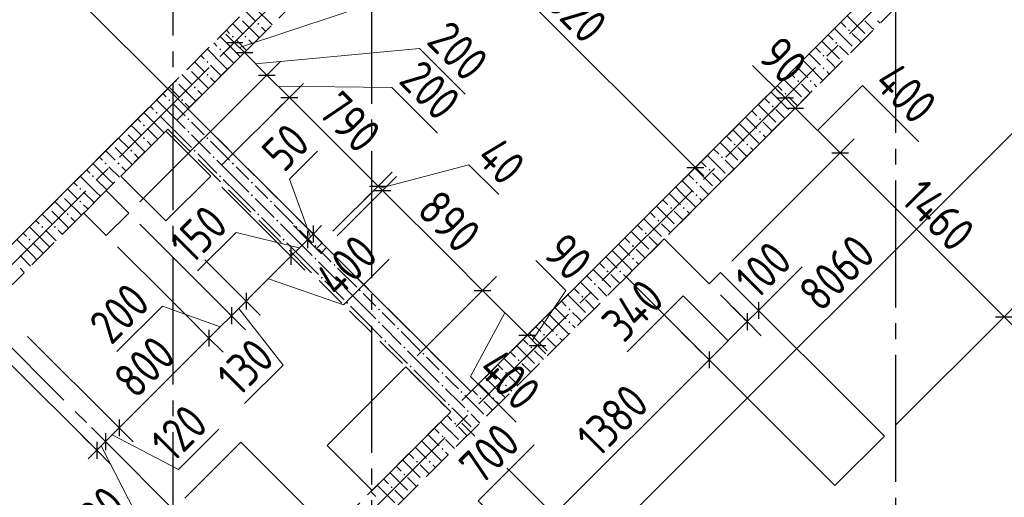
# Model space of a CAD drawing. Header units: millimetres. Extents: x 0 to 43617, y 0 to 59400.
# Tile 8 of 21: x 20859 to 27059, y 21109 to 24120. Entities that reach past the tile are written whole.
import ezdxf

# ---------------------------------------------------------------- set-up
doc = ezdxf.new("R2010")
doc.units = ezdxf.units.MM
doc.linetypes.add('______2', pattern=[270, 200, -70])
doc.linetypes.add('______5', pattern=[1100, 800, -100, 100, -100])
for name, color, linetype, lineweight in [('Standard', 7, 'Continuous', 25), ('Оси', 40, '______5', 18), ('Размерная выноска', 7, 'Continuous', 13)]:
    doc.layers.add(name, color=color, linetype=linetype, lineweight=lineweight)
doc.layers.add('ЖБ Перекрытие верхний уровень', color=7, linetype='Continuous', lineweight=25, true_color=0xe0e0ff)
doc.layers.add('ЖБ Стена верхний уровень', color=7, linetype='Continuous', lineweight=25, true_color=0x006e00)
doc.styles.add('GOST 2.304-81', font='txt')

msp = doc.modelspace()

# ---------------------------------------------------------------- hatches: boundary and pattern name
at = {"layer": 'ЖБ Стена верхний уровень', "linetype": 'Continuous', "lineweight": 18, "transparency": 33554687}
for points in [[(22354.4, 24093.1), (22360.9, 24099.6), (22367.4, 24093.1), (22360.9, 24086.6)], [(26074.5, 24053.1), (26081, 24059.6), (26087.5, 24053.1), (26081, 24046.6)], [(22194.5, 24013.1), (22201, 24019.6), (22207.5, 24013.1), (22201, 24006.6)], [(22274.5, 24013.1), (22281, 24019.6), (22287.5, 24013.1), (22281, 24006.6)], [(22114.5, 23933.1), (22121, 23939.6), (22127.4, 23933.1), (22121, 23926.6)], [(25994.5, 23973.1), (26001, 23979.6), (26007.5, 23973.1), (26001, 23966.6)], [(25914.5, 23893.1), (25921, 23899.6), (25927.4, 23893.1), (25921, 23886.6)], [(21923.7, 23816.9), (21927.4, 23813.1), (21921, 23806.6), (21917.2, 23810.4)], [(22034.5, 23853.1), (22040.9, 23859.6), (22047.4, 23853.1), (22040.9, 23846.6)], [(25914.5, 23813.1), (25921, 23819.6), (25927.4, 23813.1), (25921, 23806.6)], [(22034.5, 23773.1), (22040.9, 23779.6), (22047.4, 23773.1), (22040.9, 23766.6)], [(21843.7, 23736.9), (21847.4, 23733.1), (21840.9, 23726.6), (21837.2, 23730.4)], [(21954.4, 23693.1), (21960.9, 23699.6), (21967.4, 23693.1), (21960.9, 23686.6)], [(25754.4, 23733.1), (25760.9, 23739.6), (25767.4, 23733.1), (25760.9, 23726.6)], [(25834.5, 23733.1), (25840.9, 23739.6), (25847.4, 23733.1), (25840.9, 23726.6)], [(25674.5, 23653.1), (25681, 23659.6), (25687.5, 23653.1), (25681, 23646.6)], [(21794.5, 23613.1), (21801, 23619.6), (21807.5, 23613.1), (21801, 23606.6)], [(21874.5, 23613.1), (21881, 23619.6), (21887.5, 23613.1), (21881, 23606.6)], [(25594.5, 23573.1), (25601, 23579.6), (25607.5, 23573.1), (25601, 23566.6)], [(21714.5, 23533.1), (21721, 23539.6), (21727.4, 23533.1), (21721, 23526.6)], [(21914.5, 23493.1), (21921, 23499.6), (21927.4, 23493.1), (21921, 23486.6)], [(25514.5, 23493.1), (25521, 23499.6), (25527.4, 23493.1), (25521, 23486.6)], [(21634.5, 23453.1), (21640.9, 23459.6), (21647.4, 23453.1), (21640.9, 23446.6)], [(21523.7, 23416.9), (21527.4, 23413.1), (21521, 23406.6), (21517.2, 23410.4)], [(21634.5, 23373.1), (21640.9, 23379.6), (21647.4, 23373.1), (21640.9, 23366.6)], [(21914.5, 23413.1), (21921, 23419.6), (21927.4, 23413.1), (21921, 23406.6)], [(22034.5, 23373.1), (22040.9, 23379.6), (22047.4, 23373.1), (22040.9, 23366.6)], [(25514.5, 23413.1), (25521, 23419.6), (25527.4, 23413.1), (25521, 23406.6)], [(21443.7, 23336.9), (21447.4, 23333.1), (21440.9, 23326.6), (21437.2, 23330.4)], [(25354.4, 23333.1), (25360.9, 23339.6), (25367.4, 23333.1), (25360.9, 23326.6)], [(25434.5, 23333.1), (25440.9, 23339.6), (25447.4, 23333.1), (25440.9, 23326.6)], [(21554.4, 23293.1), (21560.9, 23299.6), (21567.4, 23293.1), (21560.9, 23286.6)], [(21954.4, 23293.1), (21960.9, 23299.6), (21967.4, 23293.1), (21960.9, 23286.6)], [(22074.5, 23253.1), (22081, 23259.6), (22087.5, 23253.1), (22081, 23246.6)], [(25274.5, 23253.1), (25281, 23259.6), (25287.5, 23253.1), (25281, 23246.6)], [(21394.5, 23213.1), (21401, 23219.6), (21407.5, 23213.1), (21401, 23206.6)], [(21474.5, 23213.1), (21481, 23219.6), (21487.5, 23213.1), (21481, 23206.6)], [(22194.5, 23213.1), (22201, 23219.6), (22207.5, 23213.1), (22201, 23206.6)], [(21314.5, 23133.1), (21321, 23139.6), (21327.4, 23133.1), (21321, 23126.6)], [(22114.5, 23133.1), (22121, 23139.6), (22127.4, 23133.1), (22121, 23126.6)], [(25194.5, 23173.1), (25201, 23179.6), (25207.5, 23173.1), (25201, 23166.6)], [(22314.5, 23093.1), (22321, 23099.6), (22327.4, 23093.1), (22321, 23086.6)], [(25114.5, 23093.1), (25121, 23099.6), (25127.4, 23093.1), (25121, 23086.6)], [(21123.7, 23016.9), (21127.4, 23013.1), (21121, 23006.6), (21117.2, 23010.4)], [(21234.5, 23053.1), (21240.9, 23059.6), (21247.4, 23053.1), (21240.9, 23046.6)], [(22314.5, 23013.1), (22321, 23019.6), (22327.4, 23013.1), (22321, 23006.6)], [(25114.5, 23013.1), (25121, 23019.6), (25127.4, 23013.1), (25121, 23006.6)], [(21234.5, 22973.1), (21240.9, 22979.6), (21247.4, 22973.1), (21240.9, 22966.6)], [(22434.5, 22973.1), (22440.9, 22979.6), (22447.4, 22973.1), (22440.9, 22966.6)], [(21043.7, 22936.9), (21047.4, 22933.1), (21040.9, 22926.6), (21037.2, 22930.4)], [(21154.4, 22893.1), (21160.9, 22899.6), (21167.4, 22893.1), (21160.9, 22886.6)], [(22354.4, 22893.1), (22360.9, 22899.6), (22367.4, 22893.1), (22360.9, 22886.6)], [(24954.4, 22933.1), (24960.9, 22939.6), (24967.4, 22933.1), (24960.9, 22926.6)], [(25034.5, 22933.1), (25040.9, 22939.6), (25047.4, 22933.1), (25040.9, 22926.6)], [(20994.5, 22813.1), (21001, 22819.6), (21007.5, 22813.1), (21001, 22806.6)], [(21074.5, 22813.1), (21081, 22819.6), (21087.5, 22813.1), (21081, 22806.6)], [(22474.5, 22853.1), (22481, 22859.6), (22487.5, 22853.1), (22481, 22846.6)], [(22594.5, 22813.1), (22601, 22819.6), (22607.5, 22813.1), (22601, 22806.6)], [(24874.5, 22853.1), (24881, 22859.6), (24887.5, 22853.1), (24881, 22846.6)], [(24794.5, 22773.1), (24801, 22779.6), (24807.5, 22773.1), (24801, 22766.6)], [(20914.5, 22733.1), (20921, 22739.6), (20927.4, 22733.1), (20921, 22726.6)], [(22514.5, 22733.1), (22521, 22739.6), (22527.4, 22733.1), (22521, 22726.6)], [(22714.5, 22693.1), (22721, 22699.6), (22727.4, 22693.1), (22721, 22686.6)], [(24714.5, 22693.1), (24721, 22699.6), (24727.4, 22693.1), (24721, 22686.6)], [(22714.5, 22613.1), (22721, 22619.6), (22727.4, 22613.1), (22721, 22606.6)], [(22834.5, 22573.1), (22840.9, 22579.6), (22847.4, 22573.1), (22840.9, 22566.6)], [(24714.5, 22613.1), (24721, 22619.6), (24727.4, 22613.1), (24721, 22606.6)], [(24554.4, 22533.1), (24560.9, 22539.6), (24567.4, 22533.1), (24560.9, 22526.6)], [(24634.5, 22533.1), (24640.9, 22539.6), (24647.4, 22533.1), (24640.9, 22526.6)], [(22754.4, 22493.1), (22760.9, 22499.6), (22767.4, 22493.1), (22760.9, 22486.6)], [(22874.5, 22453.1), (22881, 22459.6), (22887.5, 22453.1), (22881, 22446.6)], [(24474.5, 22453.1), (24481, 22459.6), (24487.5, 22453.1), (24481, 22446.6)], [(22994.5, 22413.1), (23001, 22419.6), (23007.5, 22413.1), (23001, 22406.6)], [(22914.5, 22333.1), (22921, 22339.6), (22927.4, 22333.1), (22921, 22326.6)], [(24394.5, 22373.1), (24401, 22379.6), (24407.5, 22373.1), (24401, 22366.6)], [(23114.5, 22293.1), (23121, 22299.6), (23127.4, 22293.1), (23121, 22286.6)], [(24314.5, 22293.1), (24321, 22299.6), (24327.4, 22293.1), (24321, 22286.6)], [(23114.5, 22213.1), (23121, 22219.6), (23127.4, 22213.1), (23121, 22206.6)], [(24314.5, 22213.1), (24321, 22219.6), (24327.4, 22213.1), (24321, 22206.6)], [(23234.5, 22173.1), (23240.9, 22179.6), (23247.4, 22173.1), (23240.9, 22166.6)], [(24154.4, 22133.1), (24160.9, 22139.6), (24167.4, 22133.1), (24160.9, 22126.6)], [(24234.5, 22133.1), (24240.9, 22139.6), (24247.4, 22133.1), (24240.9, 22126.6)], [(23154.4, 22093.1), (23160.9, 22099.6), (23167.4, 22093.1), (23160.9, 22086.6)], [(23274.5, 22053.1), (23281, 22059.6), (23287.5, 22053.1), (23281, 22046.6)], [(23394.5, 22013.1), (23401, 22019.6), (23407.5, 22013.1), (23401, 22006.6)], [(24074.5, 22053.1), (24081, 22059.6), (24087.5, 22053.1), (24081, 22046.6)], [(23994.5, 21973.1), (24001, 21979.6), (24007.5, 21973.1), (24001, 21966.6)], [(23314.5, 21933.1), (23321, 21939.6), (23327.4, 21933.1), (23321, 21926.6)], [(23514.5, 21893.1), (23521, 21899.6), (23527.4, 21893.1), (23521, 21886.6)], [(23914.5, 21893.1), (23921, 21899.6), (23927.4, 21893.1), (23921, 21886.6)], [(23514.5, 21813.1), (23521, 21819.6), (23527.4, 21813.1), (23521, 21806.6)], [(23634.5, 21773.1), (23640.9, 21779.6), (23647.4, 21773.1), (23640.9, 21766.6)], [(23914.5, 21813.1), (23921, 21819.6), (23927.4, 21813.1), (23921, 21806.6)], [(23754.4, 21733.1), (23760.9, 21739.6), (23767.4, 21733.1), (23760.9, 21726.6)], [(23834.5, 21733.1), (23840.9, 21739.6), (23847.4, 21733.1), (23840.9, 21726.6)], [(23554.4, 21693.1), (23560.9, 21699.6), (23567.4, 21693.1), (23560.9, 21686.6)], [(23674.5, 21653.1), (23681, 21659.6), (23687.5, 21653.1), (23681, 21646.6)], [(23594.5, 21573.1), (23601, 21579.6), (23607.5, 21573.1), (23601, 21566.6)], [(23514.5, 21493.1), (23521, 21499.6), (23527.4, 21493.1), (23521, 21486.6)], [(23514.5, 21413.1), (23521, 21419.6), (23527.4, 21413.1), (23521, 21406.6)], [(23354.4, 21333.1), (23360.9, 21339.6), (23367.4, 21333.1), (23360.9, 21326.6)], [(23434.5, 21333.1), (23440.9, 21339.6), (23447.4, 21333.1), (23440.9, 21326.6)], [(23274.5, 21253.1), (23281, 21259.6), (23287.5, 21253.1), (23281, 21246.6)], [(23194.5, 21173.1), (23201, 21179.6), (23207.5, 21173.1), (23201, 21166.6)]]:
    msp.add_hatch(color=7, dxfattribs=at).paths.add_polyline_path(points, flags=16)

# ---------------------------------------------------------------- linework, layer by layer
at = {"layer": 'Standard', "color": 251, "linetype": 'Continuous', "lineweight": -3, "true_color": 0x656565, "transparency": 33554687}
for p, q in [((19918.7, 25556.5), (21847.6, 23627.7)), ((22210.1, 23976), (22298.5, 24064.4)), ((22274, 23912.1), (22362.4, 24000.5)), ((22210.1, 23976), (22121.7, 23887.7)), ((22210.1, 23976), (22210.1, 23976)), ((22274, 23912.1), (21849.4, 23487.5)), ((22274, 23912.1), (22185.6, 23823.7)), ((22415.5, 23770.7), (22503.8, 23859.1)), ((22415.5, 23770.7), (21616, 22971.3)), ((22415.5, 23770.7), (22327.1, 23682.3)), ((22556.9, 23629.3), (22645.3, 23717.7)), ((25678.5, 23626.1), (25766.9, 23714.5)), ((22556.9, 23629.3), (22132.2, 23204.6)), ((22556.9, 23629.3), (22468.5, 23540.9)), ((25678.5, 23626.1), (25590.1, 23537.7)), ((25678.5, 23626.1), (25678.5, 23626.1)), ((25742.1, 23562.5), (25830.5, 23650.8)), ((25742.1, 23562.5), (24988.6, 22808.9)), ((25742.1, 23562.5), (25653.8, 23474.1)), ((26025, 23279.6), (26113.4, 23368)), ((25113.7, 23188.6), (25202.1, 23277)), ((26025, 23279.6), (25342.2, 22596.8)), ((26025, 23279.6), (25936.6, 23191.2)), ((23115.2, 23070.9), (23203.6, 23159.3)), ((23143.5, 23042.7), (23231.9, 23131.1)), ((25113.7, 23188.6), (25025.3, 23100.2)), ((25113.7, 23188.6), (25113.7, 23188.6)), ((23115.2, 23070.9), (22830.5, 22786.2)), ((23115.2, 23070.9), (23026.8, 22982.6)), ((23143.5, 23042.7), (22858.7, 22757.9)), ((23143.5, 23042.7), (23055.1, 22954.3)), ((22671.6, 22732.9), (22583.2, 22821.3)), ((22706.9, 22768.3), (22618.6, 22856.7)), ((22706.9, 22768.3), (22795.3, 22679.9)), ((22706.9, 22768.3), (22706.9, 22768.3)), ((22567, 22628.4), (22478.6, 22716.8)), ((22671.6, 22732.9), (22760, 22644.6)), ((22671.6, 22732.9), (22671.6, 22732.9)), ((22567, 22628.4), (22655.4, 22540)), ((23772.8, 22413.3), (23861.2, 22501.7)), ((22284.2, 22345.5), (22195.8, 22433.9)), ((23772.8, 22413.3), (23684.4, 22325)), ((22192.3, 22253.6), (22103.9, 22342)), ((22284.2, 22345.5), (22372.6, 22257.1)), ((25510.7, 22286.9), (25422.3, 22375.3)), ((27057.4, 22247.2), (27145.8, 22335.6)), ((25440, 22216.2), (25351.6, 22304.6)), ((25510.7, 22286.9), (25599.1, 22198.5)), ((25510.7, 22286.9), (25510.7, 22286.9)), ((22050.8, 22112.2), (21962.5, 22200.6)), ((22192.3, 22253.6), (22280.6, 22165.2)), ((24055.6, 22130.5), (24144, 22218.9)), ((25440, 22216.2), (25528.4, 22127.8)), ((27057.4, 22247.2), (26374.6, 21564.4)), ((27057.4, 22247.2), (26969, 22158.8)), ((24119.3, 22066.9), (24207.7, 22155.2)), ((21485.2, 21546.5), (20908.9, 22122.7)), ((22050.8, 22112.2), (22139.2, 22023.8)), ((24055.6, 22130.5), (23960.5, 22035.3)), ((24055.6, 22130.5), (23967.2, 22042.1)), ((24119.3, 22066.9), (24030.9, 21978.5)), ((24119.3, 22066.9), (24119.3, 22066.9)), ((25199.5, 21975.8), (25111.2, 22064.1)), ((21343.7, 21405.1), (20767.5, 21981.3)), ((25199.5, 21975.8), (25287.9, 21887.4)), ((23759, 21833.8), (23643.6, 21718.5)), ((21485.2, 21546.5), (21396.8, 21634.9)), ((23725.9, 21494.8), (23643.6, 21577.1)), ((21398.8, 21460.2), (21310.4, 21548.5)), ((21485.2, 21546.5), (21573.5, 21458.1)), ((21343.7, 21405.1), (21255.3, 21493.5)), ((21398.8, 21460.2), (21350.4, 21508.5)), ((21398.8, 21460.2), (21487.2, 21371.8)), ((21343.7, 21405.1), (21432.1, 21316.7))]:
    msp.add_line(p, q, dxfattribs=at)
at = {"layer": 'Standard', "color": 7, "linetype": 'Continuous', "lineweight": 13, "transparency": 33554687}
for p, q in [((23281.9, 19577), (28981.2, 25276.3)), ((23331.8, 24970.5), (25113.7, 23188.6)), ((22242.1, 23944.1), (23407.2, 24331.4)), ((22210.1, 23976), (22157.1, 24029.1)), ((22210.1, 23976), (22274, 23912.1)), ((22344.7, 23841.4), (23377.2, 23938.7)), ((23377.2, 23938.7), (23664.7, 23651.2)), ((22274, 23912.1), (22415.5, 23770.7)), ((22415.5, 23770.7), (22556.9, 23629.3)), ((22486.2, 23700), (23201.8, 23691.5)), ((23201.8, 23691.5), (23489.3, 23403.9)), ((22556.9, 23629.3), (23115.2, 23070.9)), ((25678.5, 23626.1), (25625.5, 23679.1)), ((25678.5, 23626.1), (25742.1, 23562.5)), ((25742.1, 23562.5), (26025, 23279.6)), ((22558, 23114.4), (22735, 23291.4)), ((26025, 23279.6), (27057.4, 22247.2)), ((23129.3, 23056.8), (23687.4, 23205.7)), ((23687.4, 23205.7), (23875.5, 23017.7)), ((25113.7, 23188.6), (25166.7, 23135.5)), ((22689.3, 22750.6), (22558, 23114.4)), ((23115.2, 23070.9), (23143.5, 23042.7)), ((22706.9, 22768.3), (22760, 22821.3)), ((22222.6, 22778.8), (21979.3, 22535.5)), ((22619.3, 22680.7), (22222.6, 22778.8)), ((22706.9, 22768.3), (22671.6, 22732.9)), ((22897.9, 22322.8), (23185.4, 22610.3)), ((24297.9, 22413.1), (24109.8, 22601.1)), ((22425.6, 22487), (22897.9, 22322.8)), ((23772.8, 22413.3), (24055.6, 22130.5)), ((24087.5, 22098.7), (24297.9, 22413.1)), ((22284.2, 22345.5), (22192.3, 22253.6)), ((25510.7, 22286.9), (25563.7, 22339.9)), ((21758.5, 22314.8), (21471, 22027.3)), ((22121.6, 22182.9), (21758.5, 22314.8)), ((22238.2, 22299.6), (22517.9, 21942.8)), ((23914.2, 22271.9), (23698.4, 21870.4)), ((25510.7, 22286.9), (25440, 22216.2)), ((25440, 22216.2), (25199.5, 21975.8)), ((27057.4, 22247.2), (27110.4, 22194.2)), ((24055.6, 22130.5), (24119.3, 22066.9)), ((24119.3, 22066.9), (24172.3, 22013.8)), ((25199.5, 21975.8), (24222.2, 20998.4)), ((22517.9, 21942.8), (22274.6, 21699.5)), ((23698.4, 21870.4), (23985.9, 21582.9)), ((21485.2, 21546.5), (21398.8, 21460.2)), ((21859.4, 21284.3), (22113.7, 21538.6)), ((21398.8, 21460.2), (21343.7, 21405.1)), ((21442, 21503.3), (21859.4, 21284.3)), ((21343.7, 21405.1), (21290.7, 21352.1)), ((21371.3, 21432.6), (21587.2, 21012.1))]:
    msp.add_line(p, q, dxfattribs=at)
at = {"layer": 'Standard', "color": 7, "linetype": 'Continuous', "lineweight": 25, "transparency": 33554687}
for p, q in [((22157.1, 23976), (22263.1, 23976)), ((22221, 23912.1), (22327.1, 23912.1)), ((22362.4, 23770.7), (22468.5, 23770.7)), ((22503.8, 23629.3), (22609.9, 23629.3)), ((25625.5, 23626.1), (25731.5, 23626.1)), ((25689.1, 23562.5), (25795.2, 23562.5)), ((25972, 23279.6), (26078, 23279.6)), ((25060.7, 23188.6), (25166.7, 23188.6)), ((23062.1, 23070.9), (23168.2, 23070.9)), ((23090.4, 23042.7), (23196.5, 23042.7)), ((22706.9, 22821.3), (22706.9, 22715.3)), ((22671.6, 22786), (22671.6, 22679.9)), ((22567, 22681.4), (22567, 22575.3)), ((22284.2, 22398.6), (22284.2, 22292.5)), ((23719.8, 22413.3), (23825.8, 22413.3)), ((25510.7, 22339.9), (25510.7, 22233.9)), ((22192.3, 22306.6), (22192.3, 22200.6)), ((25440, 22269.2), (25440, 22163.1)), ((27004.3, 22247.2), (27110.4, 22247.2)), ((22050.8, 22165.2), (22050.8, 22059.2)), ((24002.6, 22130.5), (24108.7, 22130.5)), ((24066.2, 22066.9), (24172.3, 22066.9)), ((25199.5, 22028.8), (25199.5, 21922.7)), ((21485.2, 21599.5), (21485.2, 21493.5)), ((21343.7, 21458.1), (21343.7, 21352.1)), ((21398.8, 21513.2), (21398.8, 21407.1))]:
    msp.add_line(p, q, dxfattribs=at)
at = {"layer": 'Standard', "color": 251, "linetype": 'Continuous', "lineweight": -3, "true_color": 0x656565, "transparency": 33554687}
for points in [[(22567, 22628.4), (22450.9, 22744.5), (22450.9, 22744.5), (22403.8, 22791.6), (22403.8, 22791.6), (22378.1, 22817.3), (22378.1, 22817.3), (22352.6, 22842.8), (22352.6, 22842.8), (22307.5, 22887.9), (22307.5, 22887.9), (22307.5, 22887.9), (22307.5, 22887.9), (22132.2, 23063.2)], [(22192.3, 22253.6), (22126.3, 22319.6), (22126.3, 22319.6), (22056.3, 22389.5), (22056.3, 22389.5), (21932.7, 22513.1), (21932.7, 22513.1), (21616, 22829.8)], [(22050.8, 22112.2), (22031.2, 22131.8), (22031.2, 22131.8), (21944.6, 22218.5), (21944.6, 22218.5), (21791.3, 22371.7), (21791.3, 22371.7), (21474.6, 22688.4)], [(22284.2, 22345.5), (22247.5, 22382.2), (22247.5, 22382.2), (22188, 22441.7), (22188, 22441.7), (22129, 22500.7), (22129, 22500.7), (22024.7, 22605)], [(23772.8, 22413.3), (23642.4, 22283), (23642.4, 22283), (23360.8, 22001.3)], [(25440, 22216.2), (25427.9, 22228.2), (25427.9, 22228.2), (25427.9, 22228.2), (25427.9, 22228.2), (25427.9, 22228.2), (25427.9, 22228.2), (25418.6, 22237.5), (25418.6, 22237.5), (25413.6, 22242.6), (25413.6, 22242.6), (25390.3, 22265.8), (25390.3, 22265.8), (25271.5, 22384.7)], [(25199.5, 21975.8), (25187.5, 21987.8), (25187.5, 21987.8), (25187.5, 21987.8), (25187.5, 21987.8), (25187.5, 21987.8), (25187.5, 21987.8), (25147.9, 22027.4), (25147.9, 22027.4), (25126.4, 22048.9), (25126.4, 22048.9), (25031.1, 22144.3)], [(24222.2, 20998.4), (24210.2, 21010.5), (24210.2, 21010.5), (24210.2, 21010.5), (24210.2, 21010.5), (24047.5, 21173.2), (24047.5, 21173.2), (23959, 21261.7), (23959, 21261.7), (23927.3, 21293.3)]]:
    msp.add_lwpolyline(points, dxfattribs=at)
at = {"layer": 'Standard', "color": 7, "linetype": 'Continuous', "lineweight": 13, "transparency": 33554687}
for points in [[(23143.5, 23042.7), (23572.7, 22613.4), (23572.7, 22613.4), (23772.8, 22413.3)], [(22671.6, 22732.9), (22617.9, 22679.3), (22617.9, 22679.3), (22567, 22628.4)], [(22567, 22628.4), (22314.9, 22376.2), (22314.9, 22376.2), (22284.2, 22345.5)], [(22192.3, 22253.6), (22113, 22174.3), (22113, 22174.3), (22050.8, 22112.2)], [(22050.8, 22112.2), (21889.2, 21950.5), (21889.2, 21950.5), (21485.2, 21546.5)]]:
    msp.add_lwpolyline(points, dxfattribs=at)
at = {"layer": 'ЖБ Перекрытие верхний уровень', "color": 7, "linetype": 'Continuous', "lineweight": 35, "transparency": 33554687}
for p, q in [((23700.2, 21775.1), (26560.4, 24635.3)), ((20553.6, 22446.8), (21791, 23684.2)), ((21791, 23684.2), (21918.3, 23557)), ((21918.3, 23557), (22763.3, 22712)), ((21778.7, 23416.7), (21495.8, 23133.9)), ((22061.5, 23133.9), (21778.7, 23416.7)), ((21495.8, 23133.9), (21778.7, 22851.1)), ((21778.7, 22851.1), (22061.5, 23133.9)), ((21403.9, 23042), (21262.5, 22900.6)), ((21545.3, 22900.6), (21403.9, 23042)), ((21262.5, 22900.6), (21403.9, 22759.1)), ((21403.9, 22759.1), (21545.3, 22900.6)), ((22763.3, 22712), (22727.9, 22676.6)), ((24917.9, 22738.2), (24677.5, 22497.8)), ((25200.8, 22455.4), (24917.9, 22738.2)), ((22727.9, 22676.6), (22756.2, 22648.3)), ((22756.2, 22648.3), (22791.6, 22683.7)), ((22791.6, 22683.7), (23700.2, 21775.1)), ((25271.5, 22526.1), (25200.8, 22455.4)), ((26303.8, 21493.7), (25271.5, 22526.1)), ((24677.5, 22497.8), (24960.3, 22215)), ((24960.3, 22215), (25992.7, 21182.6)), ((23290.1, 21930.6), (22795.1, 21435.6)), ((23572.9, 21647.8), (23290.1, 21930.6)), ((23077.9, 21152.8), (23572.9, 21647.8)), ((22251.2, 21456.3), (21897.7, 21102.7)), ((22816.9, 20890.6), (22251.2, 21456.3)), ((25992.7, 21182.6), (26303.8, 21493.7)), ((22795.1, 21435.6), (23077.9, 21152.8))]:
    msp.add_line(p, q, dxfattribs=at)
at = {"layer": 'ЖБ Стена верхний уровень', "color": 251, "linetype": '______2', "lineweight": 13, "true_color": 0x656565, "transparency": 33554687}
for p, q in [((28515.6, 26590.5), (23700.2, 21775.1)), ((22462.8, 20283.1), (28642.9, 26463.2)), ((22434.5, 24327.7), (20553.6, 22446.8)), ((21918.3, 23557), (22561.7, 24200.4)), ((23700.2, 21775.1), (21918.3, 23557)), ((20553.6, 22192.2), (21791, 23429.7)), ((21791, 23429.7), (23572.9, 21647.8)), ((23572.9, 21647.8), (22335.5, 20410.3))]:
    msp.add_line(p, q, dxfattribs=at)
at = {"layer": 'ЖБ Стена верхний уровень', "color": 9, "linetype": 'Continuous', "lineweight": 18, "true_color": 0xc7c7c7, "transparency": 33554687}
for p, q in [((22340.9, 24193.1), (22447.7, 24086.4)), ((22280.4, 24173.7), (22340.9, 24113.1)), ((26069.6, 24144.5), (26181, 24033.1)), ((22221, 24073.1), (22200.4, 24093.7)), ((22260.9, 24033.1), (22221, 24073.1)), ((22260.9, 24113.1), (22367.7, 24006.4)), ((22381, 24073.1), (22407.7, 24046.4)), ((25989.6, 24064.5), (26101, 23953.1)), ((26029.6, 24104.5), (26060.9, 24073.1)), ((26221, 24073.1), (26181, 24113.1)), ((26236.9, 24057.2), (26221, 24073.1)), ((26260.9, 24113.1), (26276.9, 24097.2)), ((22221, 23913.1), (22120.4, 24013.7)), ((22160.4, 24053.7), (22181, 24033.1)), ((25949.6, 24024.5), (25981, 23993.1)), ((26156.9, 23977.2), (26101, 24033.1)), ((22140.9, 23833.1), (22040.4, 23933.7)), ((22080.4, 23973.7), (22101, 23953.1)), ((22221, 23993.1), (22287.7, 23926.4)), ((22301, 23993.1), (22327.7, 23966.4)), ((25869.6, 23944.5), (25901, 23913.1)), ((25909.6, 23984.5), (26021, 23873.1)), ((26076.9, 23897.2), (26021, 23953.1)), ((22000.4, 23893.7), (22021, 23873.1)), ((22140.9, 23913.1), (22207.7, 23846.4)), ((22221, 23913.1), (22247.7, 23886.4)), ((25829.6, 23904.5), (25901, 23833.1)), ((25981, 23833.1), (25940.9, 23873.1)), ((21981, 23833.1), (21960.4, 23853.7)), ((22021, 23793.1), (21981, 23833.1)), ((22060.9, 23833.1), (22127.7, 23766.4)), ((22140.9, 23833.1), (22167.7, 23806.4)), ((25749.6, 23824.5), (25821, 23753.1)), ((25789.6, 23864.5), (25821, 23833.1)), ((25821, 23833.1), (25916.9, 23737.2)), ((25996.9, 23817.2), (25981, 23833.1)), ((21880.4, 23773.7), (21940.9, 23713.1)), ((21940.9, 23793.1), (22047.7, 23686.4)), ((22060.9, 23753.1), (22087.7, 23726.4)), ((25709.6, 23784.5), (25740.9, 23753.1)), ((25940.9, 23793.1), (25956.9, 23777.2)), ((21821, 23673.1), (21800.4, 23693.7)), ((21860.9, 23713.1), (21967.7, 23606.4)), ((25629.6, 23704.5), (25660.9, 23673.1)), ((25669.6, 23744.5), (25781, 23633.1)), ((25821, 23673.1), (25781, 23713.1)), ((25860.9, 23713.1), (25876.9, 23697.2)), ((21760.4, 23653.7), (21781, 23633.1)), ((21860.9, 23633.1), (21821, 23673.1)), ((21981, 23673.1), (22007.7, 23646.4)), ((25549.6, 23624.5), (25581, 23593.1)), ((25589.6, 23664.5), (25701, 23553.1)), ((25756.9, 23577.2), (25701, 23633.1)), ((25836.9, 23657.2), (25821, 23673.1)), ((21680.4, 23573.7), (21701, 23553.1)), ((21821, 23513.1), (21720.4, 23613.7)), ((21821, 23593.1), (21887.7, 23526.4)), ((21901, 23593.1), (21927.7, 23566.4)), ((25509.6, 23584.5), (25621, 23473.1)), ((21740.9, 23433.1), (21640.4, 23533.7)), ((21740.9, 23513.1), (21807.7, 23446.4)), ((21821, 23513.1), (21847.7, 23486.4)), ((21887.7, 23526.4), (21901, 23513.1)), ((25429.6, 23504.5), (25501, 23433.1)), ((25469.6, 23544.5), (25501, 23513.1)), ((25676.9, 23497.2), (25621, 23553.1)), ((21581, 23433.1), (21560.4, 23453.7)), ((21600.4, 23493.7), (21621, 23473.1)), ((21807.7, 23446.4), (21821, 23433.1)), ((21847.7, 23486.4), (21901, 23433.1)), ((21981, 23433.1), (21940.9, 23473.1)), ((25389.6, 23464.5), (25421, 23433.1)), ((25581, 23433.1), (25540.9, 23473.1)), ((21540.9, 23393.1), (21647.7, 23286.4)), ((21621, 23393.1), (21581, 23433.1)), ((21660.9, 23433.1), (21727.7, 23366.4)), ((21740.9, 23433.1), (21767.7, 23406.4)), ((21821, 23433.1), (21940.9, 23313.1)), ((21940.9, 23393.1), (22060.9, 23273.1)), ((22021, 23393.1), (21981, 23433.1)), ((25309.6, 23384.5), (25340.9, 23353.1)), ((25349.6, 23424.5), (25421, 23353.1)), ((25421, 23433.1), (25516.9, 23337.2)), ((25540.9, 23393.1), (25556.9, 23377.2)), ((25596.9, 23417.2), (25581, 23433.1)), ((21460.9, 23313.1), (21567.7, 23206.4)), ((21480.4, 23373.7), (21540.9, 23313.1)), ((21660.9, 23353.1), (21687.7, 23326.4)), ((22060.9, 23353.1), (22181, 23233.1)), ((25269.6, 23344.5), (25381, 23233.1)), ((25421, 23273.1), (25381, 23313.1)), ((25460.9, 23313.1), (25476.9, 23297.2)), ((21360.4, 23253.7), (21381, 23233.1)), ((21421, 23273.1), (21400.4, 23293.7)), ((21460.9, 23233.1), (21421, 23273.1)), ((21581, 23273.1), (21607.7, 23246.4)), ((21981, 23273.1), (22101, 23153.1)), ((25189.6, 23264.5), (25301, 23153.1)), ((25229.6, 23304.5), (25260.9, 23273.1)), ((25436.9, 23257.2), (25421, 23273.1)), ((21421, 23113.1), (21320.4, 23213.7)), ((21421, 23193.1), (21487.7, 23126.4)), ((21501, 23193.1), (21527.7, 23166.4)), ((22221, 23113.1), (22101, 23233.1)), ((22221, 23193.1), (22301, 23113.1)), ((25149.6, 23224.5), (25181, 23193.1)), ((25356.9, 23177.2), (25301, 23233.1)), ((21340.9, 23033.1), (21240.4, 23133.7)), ((21280.4, 23173.7), (21301, 23153.1)), ((25069.6, 23144.5), (25101, 23113.1)), ((25109.6, 23184.5), (25221, 23073.1)), ((25276.9, 23097.2), (25221, 23153.1)), ((21200.4, 23093.7), (21221, 23073.1)), ((21340.9, 23113.1), (21407.7, 23046.4)), ((21421, 23113.1), (21447.7, 23086.4)), ((22140.9, 23113.1), (22221, 23033.1)), ((22221, 23113.1), (22301, 23033.1)), ((22381, 23033.1), (22340.9, 23073.1)), ((25029.6, 23104.5), (25101, 23033.1)), ((25181, 23033.1), (25140.9, 23073.1)), ((21181, 23033.1), (21160.4, 23053.7)), ((21221, 22993.1), (21181, 23033.1)), ((21260.9, 23033.1), (21327.7, 22966.4)), ((21340.9, 23033.1), (21367.7, 23006.4)), ((22221, 23033.1), (22340.9, 22913.1)), ((22421, 22993.1), (22381, 23033.1)), ((24949.6, 23024.5), (25021, 22953.1)), ((24989.6, 23064.5), (25021, 23033.1)), ((25021, 23033.1), (25116.9, 22937.2)), ((25196.9, 23017.2), (25181, 23033.1)), ((21080.4, 22973.7), (21140.9, 22913.1)), ((21140.9, 22993.1), (21247.7, 22886.4)), ((21260.9, 22953.1), (21287.7, 22926.4)), ((22340.9, 22993.1), (22460.9, 22873.1)), ((22460.9, 22953.1), (22581, 22833.1)), ((24869.6, 22944.5), (24981, 22833.1)), ((24909.6, 22984.5), (24940.9, 22953.1)), ((25140.9, 22993.1), (25156.9, 22977.2)), ((21021, 22873.1), (21000.4, 22893.7)), ((21060.9, 22913.1), (21167.7, 22806.4)), ((24829.6, 22904.5), (24860.9, 22873.1)), ((25021, 22873.1), (24981, 22913.1)), ((25060.9, 22913.1), (25076.9, 22897.2)), ((20960.4, 22853.7), (20981, 22833.1)), ((21060.9, 22833.1), (21021, 22873.1)), ((21181, 22873.1), (21207.7, 22846.4)), ((22381, 22873.1), (22501, 22753.1)), ((22621, 22713.1), (22501, 22833.1)), ((24749.6, 22824.5), (24781, 22793.1)), ((24789.6, 22864.5), (24901, 22753.1)), ((24956.9, 22777.2), (24901, 22833.1)), ((25036.9, 22857.2), (25021, 22873.1)), ((20880.4, 22773.7), (20901, 22753.1)), ((21021, 22713.1), (20920.4, 22813.7)), ((21021, 22793.1), (21087.7, 22726.4)), ((21101, 22793.1), (21127.7, 22766.4)), ((22621, 22793.1), (22701, 22713.1)), ((24709.6, 22784.5), (24821, 22673.1)), ((20940.9, 22633.1), (20840.4, 22733.7)), ((20940.9, 22713.1), (21007.7, 22646.4)), ((21021, 22713.1), (21047.7, 22686.4)), ((22540.9, 22713.1), (22621, 22633.1)), ((22621, 22713.1), (22701, 22633.1)), ((24629.6, 22704.5), (24701, 22633.1)), ((24669.6, 22744.5), (24701, 22713.1)), ((24876.9, 22697.2), (24821, 22753.1)), ((20860.9, 22633.1), (20927.7, 22566.4)), ((20940.9, 22633.1), (20967.7, 22606.4)), ((22621, 22633.1), (22740.9, 22513.1)), ((22781, 22633.1), (22740.9, 22673.1)), ((22821, 22593.1), (22781, 22633.1)), ((24589.6, 22664.5), (24621, 22633.1)), ((24621, 22633.1), (24716.9, 22537.2)), ((24781, 22633.1), (24740.9, 22673.1)), ((24796.9, 22617.2), (24781, 22633.1)), ((22740.9, 22593.1), (22860.9, 22473.1)), ((24509.6, 22584.5), (24540.9, 22553.1)), ((24549.6, 22624.5), (24621, 22553.1)), ((24740.9, 22593.1), (24756.9, 22577.2)), ((20860.9, 22553.1), (20887.7, 22526.4)), ((22860.9, 22553.1), (22981, 22433.1)), ((24469.6, 22544.5), (24581, 22433.1)), ((24621, 22473.1), (24581, 22513.1)), ((24660.9, 22513.1), (24676.9, 22497.2)), ((22781, 22473.1), (22901, 22353.1)), ((24389.6, 22464.5), (24501, 22353.1)), ((24429.6, 22504.5), (24460.9, 22473.1)), ((24636.9, 22457.2), (24621, 22473.1)), ((23021, 22313.1), (22901, 22433.1)), ((23021, 22393.1), (23101, 22313.1)), ((24309.6, 22384.5), (24421, 22273.1)), ((24349.6, 22424.5), (24381, 22393.1)), ((24556.9, 22377.2), (24501, 22433.1)), ((24269.6, 22344.5), (24301, 22313.1)), ((24476.9, 22297.2), (24421, 22353.1)), ((22940.9, 22313.1), (23021, 22233.1)), ((23021, 22313.1), (23101, 22233.1)), ((23181, 22233.1), (23140.9, 22273.1)), ((24189.6, 22264.5), (24221, 22233.1)), ((24229.6, 22304.5), (24301, 22233.1)), ((24381, 22233.1), (24340.9, 22273.1)), ((23021, 22233.1), (23140.9, 22113.1)), ((23221, 22193.1), (23181, 22233.1)), ((24149.6, 22224.5), (24221, 22153.1)), ((24221, 22233.1), (24316.9, 22137.2)), ((24396.9, 22217.2), (24381, 22233.1)), ((23140.9, 22193.1), (23260.9, 22073.1)), ((23260.9, 22153.1), (23381, 22033.1)), ((24069.6, 22144.5), (24181, 22033.1)), ((24109.6, 22184.5), (24140.9, 22153.1)), ((24340.9, 22193.1), (24356.9, 22177.2)), ((23181, 22073.1), (23301, 21953.1)), ((24029.6, 22104.5), (24060.9, 22073.1)), ((24221, 22073.1), (24181, 22113.1)), ((24236.9, 22057.2), (24221, 22073.1)), ((24260.9, 22113.1), (24276.9, 22097.2)), ((23421, 21913.1), (23301, 22033.1)), ((23949.6, 22024.5), (23981, 21993.1)), ((23989.6, 22064.5), (24101, 21953.1)), ((24156.9, 21977.2), (24101, 22033.1)), ((23421, 21993.1), (23501, 21913.1)), ((23909.6, 21984.5), (24021, 21873.1)), ((24076.9, 21897.2), (24021, 21953.1)), ((23340.9, 21913.1), (23421, 21833.1)), ((23421, 21913.1), (23501, 21833.1)), ((23829.6, 21904.5), (23901, 21833.1)), ((23869.6, 21944.5), (23901, 21913.1)), ((23421, 21833.1), (23540.9, 21713.1)), ((23581, 21833.1), (23540.9, 21873.1)), ((23621, 21793.1), (23581, 21833.1)), ((23789.6, 21864.5), (23821, 21833.1)), ((23821, 21833.1), (23916.9, 21737.2)), ((23981, 21833.1), (23940.9, 21873.1)), ((23996.9, 21817.2), (23981, 21833.1)), ((23540.9, 21793.1), (23629.6, 21704.5)), ((23709.6, 21784.5), (23740.9, 21753.1)), ((23749.6, 21824.5), (23821, 21753.1)), ((23940.9, 21793.1), (23956.9, 21777.2)), ((23629.6, 21704.5), (23660.9, 21673.1)), ((23660.9, 21753.1), (23669.6, 21744.5)), ((23669.6, 21744.5), (23781, 21633.1)), ((23821, 21673.1), (23781, 21713.1)), ((23860.9, 21713.1), (23876.9, 21697.2)), ((23581, 21673.1), (23589.6, 21664.5)), ((23589.6, 21664.5), (23701, 21553.1)), ((23836.9, 21657.2), (23821, 21673.1)), ((23509.6, 21584.5), (23621, 21473.1)), ((23549.6, 21624.5), (23581, 21593.1)), ((23756.9, 21577.2), (23701, 21633.1)), ((23469.6, 21544.5), (23501, 21513.1)), ((23676.9, 21497.2), (23621, 21553.1)), ((23389.6, 21464.5), (23421, 21433.1)), ((23429.6, 21504.5), (23501, 21433.1)), ((23581, 21433.1), (23540.9, 21473.1)), ((23349.6, 21424.5), (23421, 21353.1)), ((23421, 21433.1), (23516.9, 21337.2)), ((23540.9, 21393.1), (23556.9, 21377.2)), ((23596.9, 21417.2), (23581, 21433.1)), ((23269.6, 21344.5), (23381, 21233.1)), ((23309.6, 21384.5), (23340.9, 21353.1)), ((23229.6, 21304.5), (23260.9, 21273.1)), ((23421, 21273.1), (23381, 21313.1)), ((23436.9, 21257.2), (23421, 21273.1)), ((23460.9, 21313.1), (23476.9, 21297.2)), ((23149.6, 21224.5), (23181, 21193.1)), ((23189.6, 21264.5), (23301, 21153.1)), ((23356.9, 21177.2), (23301, 21233.1)), ((23069.6, 21144.5), (23101, 21113.1)), ((23109.6, 21184.5), (23221, 21073.1)), ((23276.9, 21097.2), (23221, 21153.1))]:
    msp.add_line(p, q, dxfattribs=at)
at = {"layer": 'Оси', "color": 8, "linetype": '______5', "lineweight": -3, "transparency": 33554687}
for p, q in [((21824, 57820), (21824, 7100)), ((23074, 50790), (23074, 7100)), ((26374, 31906.2), (26374, 7100)), ((12153.1, 13919.1), (29183.1, 30949.1)), ((14415.9, 12363.5), (31092.3, 29039.9)), ((23471.2, 19387.8), (16584.2, 26274.8))]:
    msp.add_line(p, q, dxfattribs=at)
at = {"layer": 'Размерная выноска', "color": 7, "linetype": 'Continuous', "lineweight": 25, "transparency": 33554687}
for p, q in [((25678.5, 23626.1), (25473.4, 23831.2)), ((25510.7, 22286.9), (25786.5, 22562.7))]:
    msp.add_line(p, q, dxfattribs=at)
for points in [[(25883.6, 23421), (26166.4, 23703.9), (26520, 23350.3)], [(25319.8, 22096), (25036.9, 22378.8), (24683.4, 22025.3)], [(24027.9, 20804.1), (23745, 21086.9), (24098.6, 21440.5)]]:
    msp.add_lwpolyline(points, dxfattribs=at)

# ---------------------------------------------------------------- texts
at = {"layer": 'Standard', "color": 7, "linetype": 'Continuous', "lineweight": 25, "transparency": 33554687, "char_height": 220, "attachment_point": 7, "style": 'GOST 2.304-81'}
for s, insert, width, rotation in [('2520', (24070.1, 24302.9), 657.05, 315), ('200', (23412.5, 23974.1), 531.964, 315), ('90', (25499.3, 23876), 391.319, 315), ('200', (23237.1, 23726.8), 531.977, 315), ('400', (26228.3, 23712.7), 531.964, 315), ('790', (22727.6, 23529.2), 531.977, 315), ('50', (22522.7, 23149.7), 375.735, 45), ('40', (23722.8, 23241.1), 391.306, 315), ('1460', (26399.6, 22975.7), 625.725, 315), ('150', (21943.9, 22570.9), 469.509, 45), ('890', (23349.7, 22907.1), 531.968, 315), ('400', (22862.5, 22358.2), 531.968, 45), ('100', (25501.8, 22348.8), 485.089, 45), ('8060', (25902.7, 22268.5), 672.621, 45), ('90', (24145.2, 22636.5), 391.311, 315), ('200', (21435.6, 22062.7), 531.972, 45), ('340', (24663.2, 22075.8), 516.397, 45), ('130', (22239.2, 21734.9), 469.509, 45), ('800', (21588.9, 21720.9), 531.972, 45), ('400', (23733.7, 21905.8), 531.968, 315), ('1380', (24504.1, 21351.1), 610.154, 45), ('120', (21824, 21319.7), 485.081, 45), ('700', (23764.4, 21177.1), 531.968, 45), ('80', (21363.8, 20859.5), 391.315, 45)]:
    msp.add_mtext(s, dxfattribs=dict(at, insert=insert, width=width, rotation=rotation))

doc.saveas('drawing.dxf')
